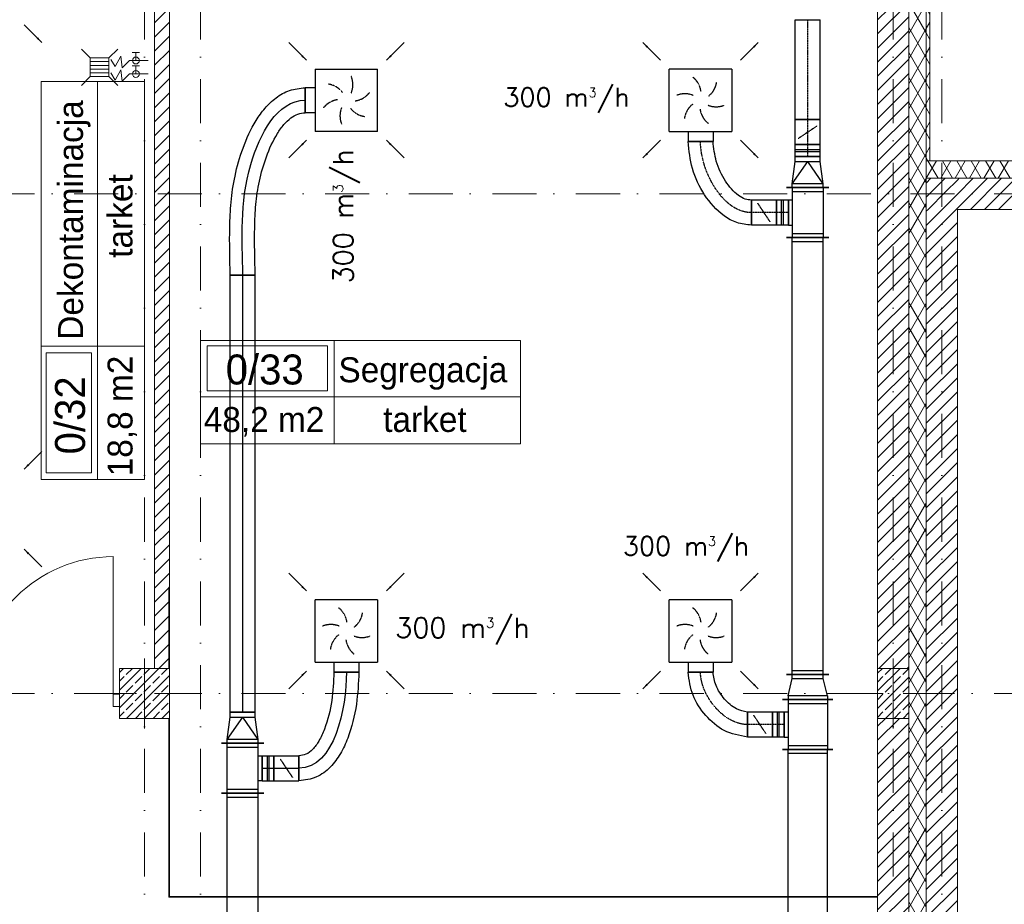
# Model space of a CAD drawing. Header units: millimetres. Extents: x -4612887 to -4536833, y -5457376 to -5415716.
# Tile 135 of 144: x -4570075 to -4562185, y -5426603 to -5419519. Entities that reach past the tile are written whole.
import ezdxf

# ---------------------------------------------------------------- set-up
doc = ezdxf.new("R2010")
doc.units = ezdxf.units.MM
doc.header["$MEASUREMENT"] = 0
for name, pattern in [('DASHDOT', [1, 0.5, -0.25, 0, -0.25]), ('DASHED', [0.75, 0.5, -0.25]), ('Kropki i Kreski', [670.277762, 352.777767, -176.388884, 0, -141.111112])]:
    doc.linetypes.add(name, pattern=pattern)
doc.layers.get('0').update_dxf_attribs({"color": 8, "lineweight": 18})
for name, color, linetype, lineweight in [('FLUID-N1', 7, 'Continuous', 30), ('FLUID-N1-150-ARRGR', 7, 'Continuous', 25), ('FLUID-W1', 7, 'Continuous', 30), ('FLUID-W1-160-ARRGR', 7, 'Continuous', 25), ('FLUID-W1a-160-ARRGR', 7, 'Continuous', 25), ('Osie', 8, 'Continuous', 18), ('Slupy', 8, 'Continuous', 18), ('Strefy', 8, 'Continuous', 18), ('TECHNOLOGIA', 8, 'Continuous', 18), ('Ściany', 8, 'Continuous', 18), ('Ściany wewnętrzne', 7, 'Continuous', 18), ('Ściany zewnętrzne', 255, 'Continuous', 18)]:
    doc.layers.add(name, color=color, linetype=linetype, lineweight=lineweight)
doc.layers.add('FLUID-N1-SYM', color=7, linetype='Continuous')
doc.layers.add('FLUID-w1-SYM', color=7, linetype='Continuous')
doc.styles.add('FDBES', font='simplex.shx')
doc.styles.add('GENERATED_STYLE_3', font='txt')
doc.styles.add('GENERATED_STYLE_4', font='txt')
doc.linetypes.add('ZIGZAG', pattern='A,0.0001,-0.2,[131,ltypeshp.shx,S=0.2,R=0,X=-0.2,Y=0],-0.4,[131,ltypeshp.shx,S=0.2,R=180,X=0.2,Y=0],-0.2', length=0.8001)
doc.dimstyles.new('FDBES', dxfattribs={"dimscale": 50, "dimtxt": 4, "dimasz": 2.5, "dimexe": 0.8, "dimexo": 2, "dimgap": 1, "dimtad": 1, "dimdsep": 46, "dimtxsty": 'FDBES', "dimcen": 2.5, "dimclrd": 4, "dimclre": 5, "dimadec": 0, "dimazin": 0, "dimtfac": 1, "dimtmove": 0, "dimatfit": 3, "dimfxl": 1, "dimarcsym": 0})
pattern_1 = [(45, (-4559356.9, -5416807.61), (-56.56854, 56.56854), [])]
pattern_2 = [(60, (-4559356.9, -5416807.61), (-86.6025, 50), []), (120, (-4559356.9, -5416807.61), (86.6025, 50), [])]
pattern_3 = [(45, (-4559356.9, -5416807.61), (-70.7107, 70.7107), []), (45, (-4559392.25, -5416772.26), (-70.7107, 70.7107), [75, -25])]

# ---------------------------------------------------------------- blocks, each defined once
blk = doc.blocks.new('*U856')
at = {"color": 0, "linetype": 'ByBlock', "lineweight": -2}
for p, q in [((-250, -250), (-250, 250)), ((250, 250), (-250, 250)), ((250, 250), (250, -250)), ((-250, -250), (250, -250)), ((-100, -250), (-100, -330)), ((100, -250), (100, -330))]:
    blk.add_line(p, q, dxfattribs=at)
at = {"color": 162, "linetype": 'Continuous', "lineweight": -2}
blk.add_line((100, -330), (-100, -330), dxfattribs=at)
at = {"color": 7, "linetype": 'DASHED'}
for centre, start, end in [((-170.8, 45.8), 8.19859, 51.80141), ((-45.8, 170.8), 308.19859, 351.80141), ((-125, -125), 68.19859, 111.80141), ((45.8, -170.8), 128.19859, 171.80141), ((170.8, -45.8), 188.19859, 231.80141), ((125, 125), 248.19859, 291.80141)]:
    blk.add_arc(centre, 176.8, start, end, dxfattribs=at)
blk = doc.blocks.new('*U855')
at = {"color": 0, "linetype": 'ByBlock', "lineweight": -2}
for p, q in [((-250, -250), (-250, 250)), ((250, 250), (-250, 250)), ((250, 250), (250, -250)), ((-250, -250), (250, -250)), ((-100, -250), (-100, -330)), ((100, -250), (100, -330))]:
    blk.add_line(p, q, dxfattribs=at)
at = {"color": 162, "linetype": 'Continuous', "lineweight": -2}
blk.add_line((100, -330), (-100, -330), dxfattribs=at)
at = {"color": 7, "linetype": 'DASHED'}
for centre, start, end in [((-170.8, 45.8), 8.19859, 51.80141), ((-45.8, 170.8), 308.19859, 351.80141), ((-125, -125), 68.19859, 111.80141), ((45.8, -170.8), 128.19859, 171.80141), ((170.8, -45.8), 188.19859, 231.80141), ((125, 125), 248.19859, 291.80141)]:
    blk.add_arc(centre, 176.8, start, end, dxfattribs=at)
blk = doc.blocks.new('*U329')
at = {"color": 0, "linetype": 'ByBlock', "lineweight": -2}
for p, q in [((-250, -250), (-250, 250)), ((250, 250), (-250, 250)), ((250, 250), (250, -250)), ((-250, -250), (250, -250)), ((-100, -250), (-100, -330)), ((100, -250), (100, -330))]:
    blk.add_line(p, q, dxfattribs=at)
at = {"color": 32, "linetype": 'Continuous', "lineweight": -2}
blk.add_line((100, -330), (-100, -330), dxfattribs=at)
at = {"color": 7, "linetype": 'DASHED'}
for centre, start, end in [((-170.8, 45.8), 8.19859, 51.80141), ((-45.8, 170.8), 308.19859, 351.80141), ((-125, -125), 68.19859, 111.80141), ((45.8, -170.8), 128.19859, 171.80141), ((170.8, -45.8), 188.19859, 231.80141), ((125, 125), 248.19859, 291.80141)]:
    blk.add_arc(centre, 176.8, start, end, dxfattribs=at)
blk = doc.blocks.new('*U330')
at = {"color": 0, "linetype": 'ByBlock', "lineweight": -2}
for p, q in [((-250, -250), (-250, 250)), ((250, 250), (-250, 250)), ((250, 250), (250, -250)), ((-250, -250), (250, -250)), ((-100, -250), (-100, -330)), ((100, -250), (100, -330))]:
    blk.add_line(p, q, dxfattribs=at)
at = {"color": 32, "linetype": 'Continuous', "lineweight": -2}
blk.add_line((100, -330), (-100, -330), dxfattribs=at)
at = {"color": 7, "linetype": 'DASHED'}
for centre, start, end in [((-170.8, 45.8), 8.19859, 51.80141), ((-45.8, 170.8), 308.19859, 351.80141), ((-125, -125), 68.19859, 111.80141), ((45.8, -170.8), 128.19859, 171.80141), ((170.8, -45.8), 188.19859, 231.80141), ((125, 125), 248.19859, 291.80141)]:
    blk.add_arc(centre, 176.8, start, end, dxfattribs=at)
blk = doc.blocks.new('*U1067')
at = {"color": 162, "linetype": 'Continuous', "lineweight": -2}
for p, q in [((-1550, -202.5), (-1550, 202.5)), ((1550, 202.5), (1550, -202.5))]:
    blk.add_line(p, q, dxfattribs=at)
at = {"color": 0, "linetype": 'ByBlock', "lineweight": -2}
for p, q in [((-1550, 157.5), (1550, 157.5)), ((-1550, -157.5), (1550, -157.5))]:
    blk.add_line(p, q, dxfattribs=at)
at = {"color": 7, "linetype": 'Continuous'}
for p, q in [((-1520, -157.5), (-1520, 157.5)), ((1520, 157.5), (1520, -157.5))]:
    blk.add_line(p, q, dxfattribs=at)
blk = doc.blocks.new('*U1068')
at = {"color": 162, "linetype": 'Continuous', "lineweight": -2}
for p, q in [((-200, -202.5), (-200, 202.5)), ((200, 202.5), (200, -202.5)), ((100, -187.5), (-100, -187.5))]:
    blk.add_line(p, q, dxfattribs=at)
at = {"color": 0, "linetype": 'ByBlock', "lineweight": -2}
for p, q in [((-200, 157.5), (200, 157.5)), ((-200, -157.5), (200, -157.5)), ((-100, -157.5), (-100, -187.5)), ((100, -187.5), (100, -157.5))]:
    blk.add_line(p, q, dxfattribs=at)
at = {"color": 7, "linetype": 'Continuous'}
for p, q in [((-170, -157.5), (-170, 157.5)), ((170, 157.5), (170, -157.5))]:
    blk.add_line(p, q, dxfattribs=at)
blk = doc.blocks.new('*U1069')
at = {"color": 162, "linetype": 'Continuous', "lineweight": -2}
for p, q in [((-100, -100), (-100, 100)), ((100, 100), (100, -100))]:
    blk.add_line(p, q, dxfattribs=at)
at = {"color": 0, "linetype": 'ByBlock', "lineweight": -2}
for p, q in [((-100, 100), (100, 100)), ((-100, -100), (100, -100))]:
    blk.add_line(p, q, dxfattribs=at)
at = {"color": 7, "linetype": 'DASHED'}
blk.add_line((-50, 75), (50, -75), dxfattribs=at)
at = {"color": 7, "linetype": 'Continuous'}
blk.add_lwpolyline([(-4, 0, 8, 8, 1), (4, 0, 8, 8, 1)], format="xyseb", close=True, dxfattribs=at)
at = {"layer": 'FLUID-N1-SYM', "color": 7, "linetype": 'DASHDOT'}
blk.add_line((-100, 0), (100, 0), dxfattribs=at)
blk = doc.blocks.new('*U1070')
at = {"color": 162, "linetype": 'Continuous', "lineweight": -2}
for p, q in [((-47.5, -100), (-47.5, 100)), ((47.5, 100), (47.5, -100))]:
    blk.add_line(p, q, dxfattribs=at)
at = {"color": 0, "linetype": 'ByBlock', "lineweight": -2}
for p, q in [((-47.5, 100), (47.5, 100)), ((-47.5, -100), (47.5, -100))]:
    blk.add_line(p, q, dxfattribs=at)
at = {"color": 7, "linetype": 'Continuous'}
for p, q in [((-7.5, 100), (-7.5, -100)), ((7.5, 100), (7.5, -100))]:
    blk.add_line(p, q, dxfattribs=at)
at = {"layer": 'FLUID-N1-SYM', "color": 7, "linetype": 'DASHDOT'}
blk.add_line((-47.5, 0), (47.5, 0), dxfattribs=at)
blk = doc.blocks.new('*U1071')
at = {"color": 162, "linetype": 'Continuous', "lineweight": -2}
for p, q in [((-100, 0), (100, 0)), ((376.3, -319.4), (376.3, -519.4))]:
    blk.add_line(p, q, dxfattribs=at)
at = {"color": 162, "linetype": 'ZIGZAG', "lineweight": -2, "ltscale": 50}
for points in [[(376.3, -319.4), (287, -293), (193.2, -214.6), (124.3, -105.4), (100, 0)], [(376.3, -519.4), (189.4, -467.5), (42.2, -345.6), (-59.6, -184.1), (-100, 0)]]:
    blk.add_spline(points, degree=3, dxfattribs=at)
at = {"layer": 'FLUID-N1-SYM', "color": 7, "linetype": 'DASHDOT', "start_tangent": (-1, 0), "end_tangent": (0, 1)}
blk.add_spline([(376.3, -419.4), (0, 0)], degree=3, dxfattribs=at)
blk = doc.blocks.new('*U1072')
at = {"color": 162, "linetype": 'Continuous', "lineweight": -2}
for p, q in [((-100, -202.5), (-100, 202.5)), ((100, 170), (100, -170))]:
    blk.add_line(p, q, dxfattribs=at)
at = {"color": 0, "linetype": 'ByBlock', "lineweight": -2}
for p, q in [((-70, 157.5), (-100, 157.5)), ((-70, 157.5), (70, 125)), ((70, 125), (100, 125)), ((-70, -157.5), (-100, -157.5)), ((-70, -157.5), (70, -125)), ((70, -125), (100, -125))]:
    blk.add_line(p, q, dxfattribs=at)
at = {"color": 7, "linetype": 'Continuous'}
for p, q in [((-70, -157.5), (-70, 157.5)), ((70, 125), (70, -125))]:
    blk.add_line(p, q, dxfattribs=at)
blk = doc.blocks.new('*U1073')
at = {"color": 162, "linetype": 'Continuous', "lineweight": -2}
for p, q in [((-1750, -170), (-1750, 170)), ((1750, 170), (1750, -170))]:
    blk.add_line(p, q, dxfattribs=at)
at = {"color": 0, "linetype": 'ByBlock', "lineweight": -2}
for p, q in [((-1750, 125), (1750, 125)), ((-1750, -125), (1750, -125))]:
    blk.add_line(p, q, dxfattribs=at)
at = {"color": 7, "linetype": 'Continuous'}
for p, q in [((-1720, -125), (-1720, 125)), ((1720, 125), (1720, -125))]:
    blk.add_line(p, q, dxfattribs=at)
blk = doc.blocks.new('*U1074')
at = {"color": 162, "linetype": 'Continuous', "lineweight": -2}
for p, q in [((-200, -170), (-200, 170)), ((200, 170), (200, -170)), ((100, -155), (-100, -155))]:
    blk.add_line(p, q, dxfattribs=at)
at = {"color": 0, "linetype": 'ByBlock', "lineweight": -2}
for p, q in [((-200, 125), (200, 125)), ((-200, -125), (200, -125)), ((-100, -125), (-100, -155)), ((100, -155), (100, -125))]:
    blk.add_line(p, q, dxfattribs=at)
at = {"color": 7, "linetype": 'Continuous'}
for p, q in [((-170, -125), (-170, 125)), ((170, 125), (170, -125))]:
    blk.add_line(p, q, dxfattribs=at)
blk = doc.blocks.new('*U1075')
at = {"color": 162, "linetype": 'Continuous', "lineweight": -2}
for p, q in [((-100, -100), (-100, 100)), ((100, 100), (100, -100))]:
    blk.add_line(p, q, dxfattribs=at)
at = {"color": 0, "linetype": 'ByBlock', "lineweight": -2}
for p, q in [((-100, 100), (100, 100)), ((-100, -100), (100, -100))]:
    blk.add_line(p, q, dxfattribs=at)
at = {"color": 7, "linetype": 'DASHED'}
blk.add_line((-50, 75), (50, -75), dxfattribs=at)
at = {"color": 7, "linetype": 'Continuous'}
blk.add_lwpolyline([(-4, 0, 8, 8, 1), (4, 0, 8, 8, 1)], format="xyseb", close=True, dxfattribs=at)
at = {"layer": 'FLUID-N1-SYM', "color": 7, "linetype": 'DASHDOT'}
blk.add_line((-100, 0), (100, 0), dxfattribs=at)
blk = doc.blocks.new('*U1076')
at = {"color": 162, "linetype": 'Continuous', "lineweight": -2}
for p, q in [((-47.5, -100), (-47.5, 100)), ((47.5, 100), (47.5, -100))]:
    blk.add_line(p, q, dxfattribs=at)
at = {"color": 0, "linetype": 'ByBlock', "lineweight": -2}
for p, q in [((-47.5, 100), (47.5, 100)), ((-47.5, -100), (47.5, -100))]:
    blk.add_line(p, q, dxfattribs=at)
at = {"color": 7, "linetype": 'Continuous'}
for p, q in [((-7.5, 100), (-7.5, -100)), ((7.5, 100), (7.5, -100))]:
    blk.add_line(p, q, dxfattribs=at)
at = {"layer": 'FLUID-N1-SYM', "color": 7, "linetype": 'DASHDOT'}
blk.add_line((-47.5, 0), (47.5, 0), dxfattribs=at)
blk = doc.blocks.new('*U1077')
at = {"color": 162, "linetype": 'Continuous', "lineweight": -2}
for p, q in [((-100, 0), (100, 0)), ((408.8, -469.8), (408.8, -669.8))]:
    blk.add_line(p, q, dxfattribs=at)
at = {"color": 162, "linetype": 'ZIGZAG', "lineweight": -2, "ltscale": 50}
for points in [[(408.8, -469.8), (357.5, -460.7), (304.3, -432.2), (200.8, -318.4), (126.5, -157.9), (100, 0)], [(408.8, -669.8), (290.6, -649.1), (188.2, -595), (32.7, -426.7), (-64.5, -217.4), (-100, 0)]]:
    blk.add_spline(points, degree=3, dxfattribs=at)
at = {"layer": 'FLUID-N1-SYM', "color": 7, "linetype": 'DASHDOT', "start_tangent": (-1, 0), "end_tangent": (0, 1)}
blk.add_spline([(408.8, -569.8), (0, 0)], degree=3, dxfattribs=at)
blk = doc.blocks.new('*U1078')
at = {"color": 162, "linetype": 'Continuous', "lineweight": -2}
for p, q in [((-125, -170), (-125, 170)), ((125, 100), (125, -100))]:
    blk.add_line(p, q, dxfattribs=at)
at = {"color": 0, "linetype": 'ByBlock', "lineweight": -2}
for p, q in [((-125, 125), (-95, 125)), ((-95, 125), (85, 100)), ((85, 100), (125, 100)), ((-125, -125), (-95, -125)), ((-95, -125), (85, -100)), ((85, -100), (125, -100))]:
    blk.add_line(p, q, dxfattribs=at)
at = {"color": 7, "linetype": 'Continuous'}
for p, q in [((-95, -125), (-95, 125)), ((-95, 125), (85, 0)), ((85, 100), (85, -100)), ((-95, -125), (85, 0))]:
    blk.add_line(p, q, dxfattribs=at)
blk = doc.blocks.new('*U1080')
at = {"color": 162, "linetype": 'Continuous', "lineweight": -2}
for p, q in [((-100, -100), (-100, 100)), ((100, 100), (100, -100))]:
    blk.add_line(p, q, dxfattribs=at)
at = {"color": 0, "linetype": 'ByBlock', "lineweight": -2}
for p, q in [((-100, 100), (100, 100)), ((-100, -100), (100, -100))]:
    blk.add_line(p, q, dxfattribs=at)
at = {"color": 7, "linetype": 'DASHED'}
blk.add_line((-50, 75), (50, -75), dxfattribs=at)
at = {"color": 7, "linetype": 'Continuous'}
blk.add_lwpolyline([(-4, 0, 8, 8, 1), (4, 0, 8, 8, 1)], format="xyseb", close=True, dxfattribs=at)
at = {"layer": 'FLUID-N1-SYM', "color": 7, "linetype": 'DASHDOT'}
blk.add_line((-100, 0), (100, 0), dxfattribs=at)
blk = doc.blocks.new('*U1081')
at = {"color": 162, "linetype": 'Continuous', "lineweight": -2}
for p, q in [((-47.5, -100), (-47.5, 100)), ((47.5, 100), (47.5, -100))]:
    blk.add_line(p, q, dxfattribs=at)
at = {"color": 0, "linetype": 'ByBlock', "lineweight": -2}
for p, q in [((-47.5, 100), (47.5, 100)), ((-47.5, -100), (47.5, -100))]:
    blk.add_line(p, q, dxfattribs=at)
at = {"color": 7, "linetype": 'Continuous'}
for p, q in [((-7.5, 100), (-7.5, -100)), ((7.5, 100), (7.5, -100))]:
    blk.add_line(p, q, dxfattribs=at)
at = {"layer": 'FLUID-N1-SYM', "color": 7, "linetype": 'DASHDOT'}
blk.add_line((-47.5, 0), (47.5, 0), dxfattribs=at)
blk = doc.blocks.new('*U1082')
at = {"color": 162, "linetype": 'Continuous', "lineweight": -2}
for p, q in [((-400, -100), (-400, 100)), ((400, 100), (400, -100))]:
    blk.add_line(p, q, dxfattribs=at)
at = {"color": 0, "linetype": 'ByBlock', "lineweight": -2}
for p, q in [((-400, 100), (400, 100)), ((-400, -100), (400, -100))]:
    blk.add_line(p, q, dxfattribs=at)
at = {"layer": 'FLUID-N1-SYM', "color": 7, "linetype": 'DASHDOT'}
blk.add_line((-400, 0), (400, 0), dxfattribs=at)
blk = doc.blocks.new('*U380')
at = {"color": 32, "linetype": 'Continuous', "lineweight": -2}
for p, q in [((-2100, -170), (-2100, 170)), ((2100, 170), (2100, -170))]:
    blk.add_line(p, q, dxfattribs=at)
at = {"color": 0, "linetype": 'ByBlock', "lineweight": -2}
for p, q in [((-2100, 125), (2100, 125)), ((-2100, -125), (2100, -125))]:
    blk.add_line(p, q, dxfattribs=at)
at = {"color": 7, "linetype": 'Continuous'}
for p, q in [((-2070, -125), (-2070, 125)), ((2070, 125), (2070, -125))]:
    blk.add_line(p, q, dxfattribs=at)
blk = doc.blocks.new('*U381')
at = {"color": 32, "linetype": 'Continuous', "lineweight": -2}
for p, q in [((-200, -170), (-200, 170)), ((200, 170), (200, -170)), ((100, -155), (-100, -155))]:
    blk.add_line(p, q, dxfattribs=at)
at = {"color": 0, "linetype": 'ByBlock', "lineweight": -2}
for p, q in [((-200, 125), (200, 125)), ((-200, -125), (200, -125)), ((-100, -155), (-100, -125)), ((100, -125), (100, -155))]:
    blk.add_line(p, q, dxfattribs=at)
at = {"color": 7, "linetype": 'Continuous'}
for p, q in [((-170, -125), (-170, 125)), ((170, 125), (170, -125))]:
    blk.add_line(p, q, dxfattribs=at)
blk = doc.blocks.new('*U382')
at = {"color": 32, "linetype": 'Continuous', "lineweight": -2}
for p, q in [((-100, -100), (-100, 100)), ((100, 100), (100, -100))]:
    blk.add_line(p, q, dxfattribs=at)
at = {"color": 0, "linetype": 'ByBlock', "lineweight": -2}
for p, q in [((-100, 100), (100, 100)), ((-100, -100), (100, -100))]:
    blk.add_line(p, q, dxfattribs=at)
at = {"color": 7, "linetype": 'DASHED'}
blk.add_line((-50, 75), (50, -75), dxfattribs=at)
at = {"color": 7, "linetype": 'Continuous'}
blk.add_lwpolyline([(-4, 0, 8, 8, 1), (4, 0, 8, 8, 1)], format="xyseb", close=True, dxfattribs=at)
at = {"layer": 'FLUID-w1-SYM', "color": 7, "linetype": 'Continuous'}
blk.add_line((-100, 0), (100, 0), dxfattribs=at)
blk = doc.blocks.new('*U383')
at = {"color": 32, "linetype": 'Continuous', "lineweight": -2}
for p, q in [((-47.5, -100), (-47.5, 100)), ((47.5, 100), (47.5, -100))]:
    blk.add_line(p, q, dxfattribs=at)
at = {"color": 0, "linetype": 'ByBlock', "lineweight": -2}
for p, q in [((-47.5, 100), (47.5, 100)), ((-47.5, -100), (47.5, -100))]:
    blk.add_line(p, q, dxfattribs=at)
at = {"color": 7, "linetype": 'Continuous'}
for p, q in [((-7.5, 100), (-7.5, -100)), ((7.5, 100), (7.5, -100))]:
    blk.add_line(p, q, dxfattribs=at)
at = {"layer": 'FLUID-w1-SYM', "color": 7, "linetype": 'Continuous'}
blk.add_line((-47.5, 0), (47.5, 0), dxfattribs=at)
blk = doc.blocks.new('*U384')
at = {"color": 32, "linetype": 'Continuous', "lineweight": -2}
for p, q in [((-125, -170), (-125, 170)), ((125, 100), (125, -100))]:
    blk.add_line(p, q, dxfattribs=at)
at = {"color": 0, "linetype": 'ByBlock', "lineweight": -2}
for p, q in [((-125, 125), (-95, 125)), ((-95, 125), (85, 100)), ((85, 100), (125, 100)), ((-125, -125), (-95, -125)), ((-95, -125), (85, -100)), ((85, -100), (125, -100))]:
    blk.add_line(p, q, dxfattribs=at)
at = {"color": 7, "linetype": 'Continuous'}
for p, q in [((-95, -125), (-95, 125)), ((-95, 125), (85, 0)), ((85, 100), (85, -100)), ((-95, -125), (85, 0))]:
    blk.add_line(p, q, dxfattribs=at)
blk = doc.blocks.new('*U385')
at = {"color": 32, "linetype": 'Continuous', "lineweight": -2}
for p, q in [((-1750, -100), (-1750, 100)), ((1750, 100), (1750, -100))]:
    blk.add_line(p, q, dxfattribs=at)
at = {"color": 0, "linetype": 'ByBlock', "lineweight": -2}
for p, q in [((-1750, 100), (1750, 100)), ((-1750, -100), (1750, -100))]:
    blk.add_line(p, q, dxfattribs=at)
at = {"layer": 'FLUID-w1-SYM', "color": 7, "linetype": 'Continuous'}
blk.add_line((-1750, 0), (1750, 0), dxfattribs=at)
blk = doc.blocks.new('*U390')
at = {"color": 32, "linetype": 'Continuous', "lineweight": -2}
for p, q in [((281.3, 769.4), (481.3, 769.4)), ((0, -100), (0, 100))]:
    blk.add_line(p, q, dxfattribs=at)
at = {"color": 32, "linetype": 'ZIGZAG', "lineweight": -2, "ltscale": 50}
for points in [[(481.3, 769.4), (460.7, 513), (391.4, 241.8), (332.7, 117.4), (251.5, 9.7), (140.3, -69.6), (0, -100)], [(281.3, 769.4), (263.1, 543.9), (204.5, 312.9), (160.1, 218.5), (109.2, 150.2), (56.8, 112.2), (0, 100)]]:
    blk.add_spline(points, degree=3, dxfattribs=at)
at = {"layer": 'FLUID-w1-SYM', "color": 7, "linetype": 'Continuous', "start_tangent": (0, -1), "end_tangent": (-1, 0)}
blk.add_spline([(381.3, 769.4), (0, 0)], degree=3, dxfattribs=at)
blk = doc.blocks.new('*U391')
at = {"color": 32, "linetype": 'Continuous', "lineweight": -2}
for p, q in [((0, 100), (0, -100)), ((-401.3, -1399.8), (-601.3, -1399.8))]:
    blk.add_line(p, q, dxfattribs=at)
at = {"color": 32, "linetype": 'ZIGZAG', "lineweight": -2, "ltscale": 50}
for points in [[(-601.3, -1399.8), (-605, -1016.4), (-594.8, -816.7), (-562.9, -606.5), (-498.9, -383.5), (-393.9, -162.2), (-322.3, -63.7), (-234.2, 19.2), (-126.3, 77.9), (0, 100)], [(-401.3, -1399.8), (-405, -1019.2), (-395.7, -835.5), (-367.3, -648.4), (-311, -452), (-223.8, -267.4), (-170.9, -194.3), (-114.8, -141.2), (-58.5, -110.2), (0, -100)]]:
    blk.add_spline(points, degree=3, dxfattribs=at)
at = {"layer": 'FLUID-w1-SYM', "color": 7, "linetype": 'Continuous', "start_tangent": (0, 1), "end_tangent": (1, 0)}
blk.add_spline([(-501.3, -1399.8), (-436.5, -514), (0, 0)], degree=3, dxfattribs=at)

msp = doc.modelspace()

# ---------------------------------------------------------------- hatches: boundary and pattern name
at = {"layer": 'Slupy', "linetype": 'Continuous'}
h = msp.add_hatch(dxfattribs=at)
h.set_pattern_fill('BETON_ZBROJONY', color=8, style=0, pattern_type=2)
h.set_pattern_definition(pattern_3)
h.paths.add_polyline_path([(-4569275.7, -5425114.1), (-4568875.7, -5425114.1), (-4568875.7, -5424714.1), (-4569275.7, -5424714.1)])
h = msp.add_hatch(dxfattribs=at)
h.set_pattern_fill('BETON_ZBROJONY', color=8, style=0, pattern_type=2)
h.set_pattern_definition(pattern_3)
h.paths.add_polyline_path([(-4563200.7, -5425114.1), (-4562950.7, -5425114.1), (-4562950.7, -5424714.1), (-4563200.7, -5424714.1)])
at = {"layer": 'Ściany', "linetype": 'Continuous'}
h = msp.add_hatch(dxfattribs=at)
h.set_pattern_fill('IZOLACJA_MIĘKKA', color=8, style=0, pattern_type=2)
h.set_pattern_definition(pattern_2)
h.paths.add_polyline_path([(-4562810.7, -5417649.1), (-4562810.7, -5420649.1), (-4562780.7, -5420649.1), (-4562780.7, -5417619.1)])
for points in [[(-4568880.7, -5424714.1), (-4568875.7, -5424714.1), (-4568875.7, -5424064.1), (-4568880.7, -5424064.1)], [(-4568880.7, -5426544.9), (-4568875.7, -5426539.9), (-4568875.7, -5425114.1), (-4568880.7, -5425114.1)], [(-4568880.7, -5426544.9), (-4563200.7, -5426544.9), (-4563200.7, -5426539.9), (-4568875.7, -5426539.9)]]:
    msp.add_hatch(color=8, dxfattribs=at).paths.add_polyline_path(points)
at = {"layer": 'Ściany wewnętrzne', "linetype": 'Continuous'}
h = msp.add_hatch(dxfattribs=at)
h.set_pattern_fill('BLOCZKI_CERAMICZNE', color=8, style=0, pattern_type=2)
h.set_pattern_definition(pattern_1)
h.paths.add_polyline_path([(-4568995.7, -5424714.1), (-4568875.7, -5424714.1), (-4568875.7, -5418039.1), (-4568995.7, -5418039.1)])
at = {"layer": 'Ściany zewnętrzne', "linetype": 'Continuous'}
h = msp.add_hatch(dxfattribs=at)
h.set_pattern_fill('BLOCZKI_CERAMICZNE', color=8, style=0, pattern_type=2)
h.set_pattern_definition(pattern_1)
h.paths.add_polyline_path([(-4563200.7, -5418039.1), (-4563200.7, -5424714.1), (-4562950.7, -5424714.1), (-4562950.7, -5418039.1)])
h = msp.add_hatch(dxfattribs=at)
h.set_pattern_fill('IZOLACJA_MIĘKKA', color=8, style=0, pattern_type=2)
h.set_pattern_definition(pattern_2)
h.paths.add_polyline_path([(-4562810.7, -5424714.1), (-4562810.7, -5418039.1), (-4562950.7, -5418039.1), (-4562950.7, -5424714.1)])
h = msp.add_hatch(dxfattribs=at)
h.set_pattern_fill('IZOLACJA_MIĘKKA', color=8, style=0, pattern_type=2)
h.set_pattern_definition(pattern_2)
h.paths.add_polyline_path([(-4561517, -5420649.1), (-4562810.7, -5420649.1), (-4562720.9, -5420789.1), (-4561517, -5420789.1)])
h = msp.add_hatch(dxfattribs=at)
h.set_pattern_fill('IZOLACJA_MIĘKKA', color=8, style=0, pattern_type=2)
h.set_pattern_definition(pattern_2)
h.paths.add_polyline_path([(-4562720.9, -5420789.1), (-4562810.7, -5420649.1), (-4562810.7, -5420789.1)])
h = msp.add_hatch(dxfattribs=at)
h.set_pattern_fill('BLOCZKI_CERAMICZNE', color=8, style=0, pattern_type=2)
h.set_pattern_definition(pattern_1)
h.paths.add_polyline_path([(-4562560.7, -5421039.1), (-4562720.9, -5420789.1), (-4562810.7, -5420789.1), (-4562810.7, -5421039.1)])
h = msp.add_hatch(dxfattribs=at)
h.set_pattern_fill('BLOCZKI_CERAMICZNE', color=8, style=0, pattern_type=2)
h.set_pattern_definition(pattern_1)
h.paths.add_polyline_path([(-4562560.7, -5420789.1), (-4562720.9, -5420789.1), (-4562560.7, -5421039.1)])
h = msp.add_hatch(dxfattribs=at)
h.set_pattern_fill('BLOCZKI_CERAMICZNE', color=8, style=0, pattern_type=2)
h.set_pattern_definition(pattern_1)
h.paths.add_polyline_path([(-4562560.7, -5420789.1), (-4562560.7, -5421039.1), (-4561517, -5421039.1), (-4561517, -5420789.1)])
h = msp.add_hatch(dxfattribs=at)
h.set_pattern_fill('BLOCZKI_CERAMICZNE', color=8, style=0, pattern_type=2)
h.set_pattern_definition(pattern_1)
h.paths.add_polyline_path([(-4562810.7, -5421039.1), (-4562810.7, -5427405.6), (-4562560.7, -5427405.6), (-4562560.7, -5421039.1)])
h = msp.add_hatch(dxfattribs=at)
h.set_pattern_fill('IZOLACJA_MIĘKKA', color=8, style=0, pattern_type=2)
h.set_pattern_definition(pattern_2)
h.paths.add_polyline_path([(-4562810.7, -5425114.1), (-4562810.7, -5424714.1), (-4562950.7, -5424714.1), (-4562950.7, -5425114.1)])
h = msp.add_hatch(dxfattribs=at)
h.set_pattern_fill('BLOCZKI_CERAMICZNE', color=8, style=0, pattern_type=2)
h.set_pattern_definition(pattern_1)
h.paths.add_polyline_path([(-4563200.7, -5427405.6), (-4563050.7, -5427405.6), (-4562950.7, -5427405.6), (-4562950.7, -5425114.1), (-4563200.7, -5425114.1)])
h = msp.add_hatch(dxfattribs=at)
h.set_pattern_fill('IZOLACJA_MIĘKKA', color=8, style=0, pattern_type=2)
h.set_pattern_definition(pattern_2)
h.paths.add_polyline_path([(-4562950.7, -5425114.1), (-4562950.7, -5427405.6), (-4562810.7, -5427405.6), (-4562810.7, -5425114.1)])

# ---------------------------------------------------------------- linework, layer by layer
at = {"layer": 'Osie', "color": 8, "linetype": 'Kropki i Kreski'}
for p, q in [((-4569075.7, -5455207), (-4569075.7, -5416506)), ((-4568625.7, -5455207), (-4568625.7, -5416506)), ((-4563075.7, -5455207), (-4563075.7, -5416506)), ((-4562685.7, -5455207), (-4562685.7, -5416506)), ((-4551857, -5420914.1), (-4607179.5, -5420914.1)), ((-4551857, -5424914.1), (-4607179.5, -5424914.1))]:
    msp.add_line(p, q, dxfattribs=at)
at = {"layer": 'Slupy', "color": 8, "linetype": 'Continuous'}
for p, q in [((-4569075.7, -5424834.1), (-4569075.7, -5424634.1)), ((-4563075.7, -5424834.1), (-4563075.7, -5424634.1)), ((-4569155.7, -5424914.1), (-4569355.7, -5424914.1)), ((-4568995.7, -5424914.1), (-4568795.7, -5424914.1)), ((-4563155.7, -5424914.1), (-4563280.7, -5424914.1)), ((-4562995.7, -5424914.1), (-4562870.7, -5424914.1)), ((-4569075.7, -5424994.1), (-4569075.7, -5425194.1)), ((-4563075.7, -5424994.1), (-4563075.7, -5425194.1))]:
    msp.add_line(p, q, dxfattribs=at)
at = {"layer": 'Slupy', "color": 8, "linetype": 'Continuous', "flags": 128}
for points in [[(-4569275.7, -5425114.1), (-4568875.7, -5425114.1), (-4568875.7, -5424714.1), (-4569275.7, -5424714.1)], [(-4563200.7, -5425114.1), (-4562950.7, -5425114.1), (-4562950.7, -5424714.1), (-4563200.7, -5424714.1)]]:
    msp.add_lwpolyline(points, close=True, dxfattribs=at)
at = {"layer": 'Slupy', "color": 8, "linetype": 'Continuous'}
for p in [(-4569075.7, -5424914.1), (-4563075.7, -5424914.1)]:
    msp.add_point(p, dxfattribs=at)
at = {"layer": 'Strefy', "color": 8, "linetype": 'Continuous'}
for p, q in [((-4569903.9, -5423201.6), (-4569903.9, -5420013.5)), ((-4569903.9, -5420013.5), (-4569075.7, -5420013.5)), ((-4569452.2, -5423201.6), (-4569452.2, -5420013.5)), ((-4569075.7, -5420013.5), (-4569075.7, -5423201.6)), ((-4569903.9, -5422132.3), (-4569075.7, -5422132.3)), ((-4568625.7, -5422088.3), (-4566062.2, -5422088.3)), ((-4568625.7, -5422916.6), (-4568625.7, -5422088.3)), ((-4568572.2, -5422129.8), (-4567609.9, -5422129.8)), ((-4568572.2, -5422491.2), (-4568572.2, -5422129.8)), ((-4567609.9, -5422129.8), (-4567609.9, -5422491.2)), ((-4567556.4, -5422088.3), (-4567556.4, -5422916.6)), ((-4566062.2, -5422088.3), (-4566062.2, -5422916.6)), ((-4569862.5, -5423148.1), (-4569862.5, -5422185.8)), ((-4569862.5, -5422185.8), (-4569501.1, -5422185.8)), ((-4569501.1, -5422185.8), (-4569501.1, -5423148.1)), ((-4567609.9, -5422491.2), (-4568572.2, -5422491.2)), ((-4568625.7, -5422540.1), (-4566062.2, -5422540.1)), ((-4566062.2, -5422916.6), (-4568625.7, -5422916.6)), ((-4569501.1, -5423148.1), (-4569862.5, -5423148.1)), ((-4569075.7, -5423201.6), (-4569903.9, -5423201.6))]:
    msp.add_line(p, q, dxfattribs=at)
at = {"layer": 'TECHNOLOGIA', "color": 8, "linetype": 'Continuous'}
for p, q in [((-4569510.2, -5419824.7), (-4569580.2, -5419754.7)), ((-4569290.2, -5419754.7), (-4569360.2, -5419824.7)), ((-4569115.1, -5419780.7), (-4569173.2, -5419780.7)), ((-4569144.2, -5419845.8), (-4569144.2, -5419780.7)), ((-4569360.2, -5419854.7), (-4569510.2, -5419854.7)), ((-4569360.2, -5419884.7), (-4569510.2, -5419884.7)), ((-4569360.2, -5419914.7), (-4569510.2, -5419914.7)), ((-4569115.1, -5419888.5), (-4569173.2, -5419888.5)), ((-4569144.2, -5419953.6), (-4569144.2, -5419888.5)), ((-4569510.2, -5419974.7), (-4569580.2, -5420044.7)), ((-4569360.2, -5419944.7), (-4569510.2, -5419944.7)), ((-4569290.2, -5420044.7), (-4569360.2, -5419974.7))]:
    msp.add_line(p, q, dxfattribs=at)
at = {"layer": 'TECHNOLOGIA', "color": 8, "linetype": 'Continuous', "flags": 128}
msp.add_lwpolyline([(-4569360.2, -5419974.7), (-4569360.2, -5419824.7), (-4569510.2, -5419824.7), (-4569510.2, -5419974.7)], close=True, dxfattribs=at)
for points in [[(-4569045.7, -5419845.8), (-4569194.8, -5419845.8), (-4569253.1, -5419904.1), (-4569265.4, -5419812.1), (-4569311.4, -5419894.9), (-4569345.1, -5419836.6)], [(-4569045.7, -5419953.6), (-4569194.8, -5419953.6), (-4569253.1, -5420011.9), (-4569265.4, -5419919.8), (-4569311.4, -5420002.7), (-4569345.1, -5419944.4)]]:
    msp.add_lwpolyline(points, dxfattribs=at)
at = {"layer": 'TECHNOLOGIA', "color": 8, "linetype": 'Continuous'}
for centre in [(-4569144.2, -5419845.8), (-4569144.2, -5419953.6)]:
    msp.add_circle(centre, 27.7, dxfattribs=at)
at = {"layer": 'Ściany', "color": 8, "linetype": 'Continuous', "flags": 128}
for points in [[(-4562780.7, -5420649.1), (-4562780.7, -5417619.1)], [(-4562810.7, -5417649.1), (-4562810.7, -5420649.1)], [(-4562810.7, -5420649.1), (-4562780.7, -5420649.1)], [(-4568880.7, -5424064.1), (-4568880.7, -5424714.1)], [(-4568875.7, -5424064.1), (-4568880.7, -5424064.1)], [(-4568875.7, -5426539.9), (-4568875.7, -5424064.1)], [(-4568880.7, -5425114.1), (-4568880.7, -5426544.9)], [(-4568880.7, -5426544.9), (-4563200.7, -5426544.9)], [(-4563200.7, -5426539.9), (-4568875.7, -5426539.9)], [(-4563200.7, -5426544.9), (-4563200.7, -5426539.9)]]:
    msp.add_lwpolyline(points, dxfattribs=at)
at = {"layer": 'Ściany wewnętrzne', "color": 8, "linetype": 'Continuous'}
for p, q in [((-4569325.7, -5424919.1), (-4569325.7, -5423819.1)), ((-4569275.7, -5424919.1), (-4569325.7, -5424919.1)), ((-4569325.7, -5424919.1), (-4569325.7, -5425019.1)), ((-4569275.7, -5424919.1), (-4569275.7, -5425019.1)), ((-4569275.7, -5425019.1), (-4569275.7, -5424919.1)), ((-4569275.7, -5424919.1), (-4569275.7, -5425019.1)), ((-4569325.7, -5425019.1), (-4569275.7, -5425019.1)), ((-4569275.7, -5425019.1), (-4569275.7, -5425039.1))]:
    msp.add_line(p, q, dxfattribs=at)
at = {"layer": 'Ściany wewnętrzne', "color": 8, "linetype": 'Continuous', "flags": 128}
for points in [[(-4568995.7, -5418039.1), (-4568995.7, -5424714.1)], [(-4568875.7, -5425039.1), (-4568875.7, -5418039.1)]]:
    msp.add_lwpolyline(points, dxfattribs=at)
at = {"layer": 'Ściany wewnętrzne', "color": 8, "linetype": 'Continuous'}
msp.add_arc((-4569325.7, -5424919.1), 1100, 90, 180, dxfattribs=at)
at = {"layer": 'Ściany zewnętrzne', "color": 8, "linetype": 'Continuous'}
for p, q in [((-4562950.7, -5424714.1), (-4562950.7, -5418039.1)), ((-4562720.9, -5420789.1), (-4562810.7, -5420789.1)), ((-4562560.7, -5420789.1), (-4562720.9, -5420789.1)), ((-4561517, -5420789.1), (-4562560.7, -5420789.1)), ((-4562950.7, -5424714.1), (-4562950.7, -5425114.1)), ((-4562950.7, -5427405.6), (-4562950.7, -5425114.1))]:
    msp.add_line(p, q, dxfattribs=at)
at = {"layer": 'Ściany zewnętrzne', "color": 8, "linetype": 'Continuous', "flags": 128}
for points in [[(-4562810.7, -5427405.6), (-4562810.7, -5417649.1)], [(-4563200.7, -5418039.1), (-4563200.7, -5427405.6)], [(-4561517, -5420649.1), (-4562810.7, -5420649.1)], [(-4562810.7, -5420649.1), (-4562810.7, -5420789.1)], [(-4562810.7, -5420789.1), (-4562810.7, -5427405.6)], [(-4562560.7, -5421039.1), (-4561517, -5421039.1)], [(-4562560.7, -5427405.6), (-4562560.7, -5421039.1)]]:
    msp.add_lwpolyline(points, dxfattribs=at)

# ---------------------------------------------------------------- block references
at = {"layer": 'FLUID-N1', "color": 162, "linetype": 'Continuous'}
for name, p, rotation in [('*U1082', (-4563760.7, -5419919.1), 90), ('*U1080', (-4563760.7, -5420419.1), 90), ('*U1081', (-4563760.7, -5420566.6), 90), ('*U1078', (-4563760.7, -5420739.1), 90), ('*U1074', (-4563760.7, -5421064.1), 270), ('*U1075', (-4564110.7, -5421064.1), 180), ('*U1076', (-4563963.2, -5421064.1), 180), ('*U1073', (-4563760.7, -5423014.1), 90), ('*U1072', (-4563760.7, -5424864.1), 90), ('*U1068', (-4563760.7, -5425164.1), 270), ('*U1069', (-4564143.2, -5425164.1), 180), ('*U1070', (-4563995.7, -5425164.1), 180), ('*U1067', (-4563760.7, -5426914.1), 90)]:
    msp.add_blockref(name, p, dxfattribs=dict(at, rotation=rotation))
for name, p in [('*U856', (-4564619.4, -5420164.3)), ('*U1077', (-4564619.4, -5420494.3)), ('*U855', (-4564619.4, -5424414.7)), ('*U1071', (-4564619.4, -5424744.7))]:
    msp.add_blockref(name, p, dxfattribs=at)
at = {"layer": 'FLUID-W1', "color": 32, "linetype": 'Continuous'}
for name, p, rotation in [('*U329', (-4567456.9, -5420164.3), 270), ('*U385', (-4568288.2, -5423314.1), 90), ('*U384', (-4568288.2, -5425189.1), 90), ('*U381', (-4568288.2, -5425514.1), 90), ('*U380', (-4568288.2, -5427814.1), 90)]:
    msp.add_blockref(name, p, dxfattribs=dict(at, rotation=rotation))
for name, p in [('*U391', (-4567786.9, -5420164.3)), ('*U330', (-4567456.9, -5424414.7)), ('*U390', (-4567838.2, -5425514.1)), ('*U383', (-4568085.7, -5425514.1)), ('*U382', (-4567938.2, -5425514.1))]:
    msp.add_blockref(name, p, dxfattribs=at)

# ---------------------------------------------------------------- texts
at = {"layer": 'FLUID-N1-150-ARRGR', "color": 60, "char_height": 150, "attachment_point": 5, "style": 'FDBES'}
for insert in [(-4565694.1, -5420164.3), (-4564736.3, -5423758.8)]:
    msp.add_mtext('300 m{\\A2;\\H0.5x;3}/h\\P', dxfattribs=dict(at, insert=insert))
at = {"layer": 'FLUID-W1-160-ARRGR', "color": 60, "insert": (-4567456.9, -5421093.4), "char_height": 160, "attachment_point": 5, "rotation": 90, "style": 'FDBES'}
msp.add_mtext('300 m{\\A2;\\H0.5x;3}/h\\P', dxfattribs=at)
at = {"layer": 'FLUID-W1-160-ARRGR', "color": 60, "insert": (-4566527.9, -5424414.7), "char_height": 160, "attachment_point": 5, "style": 'FDBES'}
msp.add_mtext('300 m{\\A2;\\H0.5x;3}/h\\P', dxfattribs=at)
at = {"layer": 'Strefy', "color": 8, "linetype": 'Continuous', "attachment_point": 4, "rotation": 90}
for s, insert, char_height, style in [('{Dekontaminacja}', (-4569637.8, -5422081.9), 200, 'GENERATED_STYLE_3'), ('{tarket}', (-4569270.3, -5421425.9), 200, 'GENERATED_STYLE_3'), ('{18,8 m2}', (-4569252.6, -5423176.1), 200, 'GENERATED_STYLE_3'), ('{0/32}', (-4569670.3, -5423000.1), 240, 'GENERATED_STYLE_4')]:
    msp.add_mtext(s, dxfattribs=dict(at, insert=insert, char_height=char_height, style=style))
at = {"layer": 'Strefy', "color": 8, "linetype": 'Continuous', "attachment_point": 4}
for s, insert, char_height, style in [('{0/33}', (-4568424.2, -5422322), 240, 'GENERATED_STYLE_4'), ('{Segregacja}', (-4567520.8, -5422352.8), 200, 'GENERATED_STYLE_3'), ('{48,2 m2}', (-4568600.2, -5422739.7), 200, 'GENERATED_STYLE_3'), ('{tarket}', (-4567162.3, -5422721.9), 200, 'GENERATED_STYLE_3')]:
    msp.add_mtext(s, dxfattribs=dict(at, insert=insert, char_height=char_height, style=style))

# ---------------------------------------------------------------- leaders
at = {"layer": 'FLUID-N1-150-ARRGR'}
for points in [[(-4569898.6, -5419701.2), (-4570040, -5419559.8)], [(-4565081.6, -5419702.2), (-4564940.2, -5419843.6)], [(-4564157.3, -5419702.2), (-4564298.7, -5419843.6)], [(-4565081.6, -5420626.4), (-4564940.2, -5420485)], [(-4564157.3, -5420626.4), (-4564298.7, -5420485)], [(-4565081.6, -5423952.6), (-4564940.2, -5424094)], [(-4564157.3, -5423952.6), (-4564298.7, -5424094)], [(-4565081.6, -5424876.8), (-4564940.2, -5424735.4)], [(-4564157.3, -5424876.8), (-4564298.7, -5424735.4)]]:
    msp.add_leader(points, dimstyle='FDBES', override={"dimscale": 20, "dimclrd": 7}, dxfattribs=at)
at = {"layer": 'FLUID-W1-160-ARRGR'}
for points in [[(-4567777.7, -5419843.6), (-4567919.1, -5419702.2)], [(-4567136.2, -5419843.6), (-4566994.8, -5419702.2)], [(-4567777.7, -5420485), (-4567919.1, -5420626.4)], [(-4567136.2, -5420485), (-4566994.8, -5420626.4)], [(-4567777.7, -5424094), (-4567919.1, -5423952.6)], [(-4567136.2, -5424094), (-4566994.8, -5423952.6)], [(-4567777.7, -5424735.4), (-4567919.1, -5424876.8)], [(-4567136.2, -5424735.4), (-4566994.8, -5424876.8)]]:
    msp.add_leader(points, dimstyle='FDBES', override={"dimscale": 20, "dimclrd": 7}, dxfattribs=at)
at = {"layer": 'FLUID-W1a-160-ARRGR'}
for points in [[(-4570040, -5423118.4), (-4569898.6, -5422977)], [(-4570040, -5423759.8), (-4569898.6, -5423901.2)]]:
    msp.add_leader(points, dimstyle='FDBES', override={"dimscale": 20, "dimclrd": 7}, dxfattribs=at)

doc.saveas('drawing.dxf')
